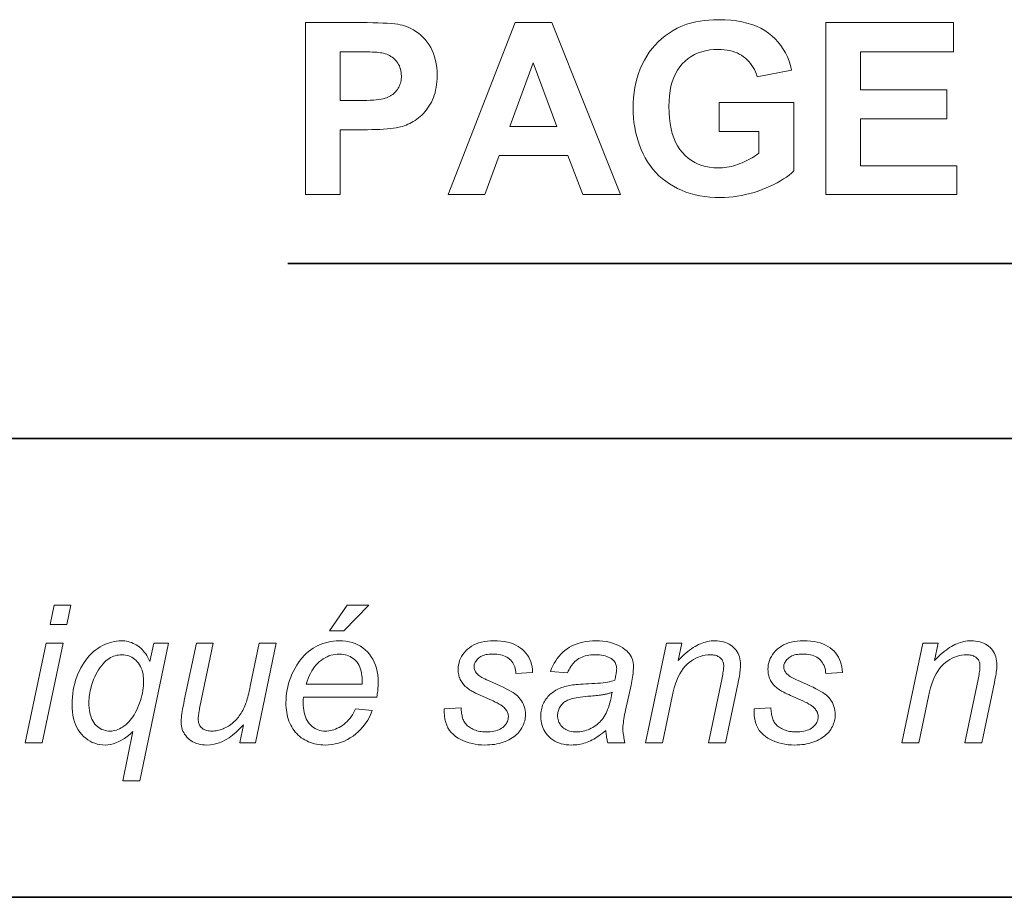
# Model space of a CAD drawing. Extents: x 10 to 410, y 10 to 287.
# Tile 13 of 20: x 368 to 382, y 10 to 23. Entities that reach past the tile are written whole.
import ezdxf

# ---------------------------------------------------------------- set-up
doc = ezdxf.new("R2010")
doc.units = 0

msp = doc.modelspace()

# ---------------------------------------------------------------- linework, layer by layer
at = {"color": 7, "lineweight": 35, "ltscale": 0.300776}
msp.add_line((371.883, 19.212), (383.914, 19.212), dxfattribs=at)
at = {"color": 7, "lineweight": 35}
for p, q in [((409.96, 16.669), (269.696, 16.669)), ((10, 10), (410, 10))]:
    msp.add_line(p, q, dxfattribs=at)
at = {"color": 7, "lineweight": 13}
for points in [[(372.137, 20.212), (372.137, 22.712), (372.947, 22.712), (373.036, 22.712), (373.119, 22.711), (373.195, 22.709), (373.264, 22.706), (373.327, 22.703), (373.384, 22.699), (373.435, 22.694), (373.479, 22.688), (373.516, 22.682), (373.547, 22.675), (373.59, 22.662), (373.631, 22.647), (373.67, 22.629), (373.708, 22.608), (373.745, 22.585), (373.78, 22.56), (373.814, 22.531), (373.846, 22.5), (373.878, 22.466), (373.907, 22.43), (373.935, 22.391), (373.959, 22.35), (373.981, 22.307), (374, 22.262), (374.016, 22.214), (374.029, 22.164), (374.039, 22.112), (374.046, 22.058), (374.051, 22.002), (374.052, 21.943), (374.051, 21.898), (374.049, 21.854), (374.045, 21.812), (374.039, 21.771), (374.031, 21.731), (374.022, 21.693), (374.011, 21.657), (373.999, 21.622), (373.985, 21.588), (373.969, 21.556), (373.952, 21.525), (373.933, 21.496), (373.914, 21.468), (373.895, 21.441), (373.874, 21.416), (373.852, 21.392), (373.83, 21.369), (373.806, 21.348), (373.782, 21.328), (373.756, 21.31), (373.731, 21.292), (373.705, 21.276), (373.679, 21.261), (373.653, 21.248), (373.627, 21.235), (373.6, 21.224), (373.574, 21.214), (373.548, 21.205), (373.521, 21.197), (373.495, 21.191), (373.457, 21.184), (373.416, 21.178), (373.372, 21.173), (373.324, 21.168), (373.273, 21.164), (373.219, 21.161), (373.162, 21.158), (373.102, 21.157), (373.038, 21.156), (372.971, 21.155), (372.642, 21.155), (372.642, 20.212)], [(376.721, 20.212), (376.172, 20.212), (375.954, 20.78), (374.954, 20.78), (374.748, 20.212), (374.213, 20.212), (375.186, 22.712), (375.72, 22.712)], [(378.152, 21.131), (378.152, 21.553), (379.24, 21.553), (379.24, 20.557), (379.207, 20.526), (379.171, 20.497), (379.132, 20.468), (379.09, 20.44), (379.046, 20.412), (378.998, 20.386), (378.948, 20.36), (378.895, 20.335), (378.839, 20.31), (378.78, 20.286), (378.72, 20.264), (378.66, 20.244), (378.599, 20.227), (378.538, 20.212), (378.477, 20.199), (378.416, 20.188), (378.355, 20.18), (378.294, 20.174), (378.232, 20.171), (378.171, 20.17), (378.093, 20.171), (378.018, 20.176), (377.944, 20.184), (377.873, 20.196), (377.803, 20.211), (377.736, 20.229), (377.671, 20.25), (377.607, 20.275), (377.546, 20.303), (377.487, 20.334), (377.43, 20.368), (377.376, 20.406), (377.325, 20.446), (377.277, 20.488), (377.231, 20.534), (377.189, 20.583), (377.15, 20.634), (377.113, 20.688), (377.079, 20.745), (377.048, 20.805), (377.021, 20.867), (376.996, 20.929), (376.974, 20.993), (376.955, 21.058), (376.938, 21.124), (376.925, 21.191), (376.915, 21.26), (376.908, 21.329), (376.903, 21.399), (376.902, 21.471), (376.903, 21.548), (376.908, 21.623), (376.917, 21.697), (376.928, 21.769), (376.943, 21.839), (376.961, 21.908), (376.982, 21.975), (377.007, 22.04), (377.034, 22.103), (377.066, 22.165), (377.1, 22.224), (377.137, 22.281), (377.177, 22.334), (377.221, 22.385), (377.267, 22.433), (377.317, 22.478), (377.369, 22.52), (377.425, 22.56), (377.483, 22.596), (377.545, 22.63), (377.594, 22.654), (377.646, 22.675), (377.7, 22.694), (377.756, 22.71), (377.815, 22.724), (377.876, 22.735), (377.939, 22.744), (378.005, 22.75), (378.073, 22.754), (378.143, 22.755), (378.234, 22.753), (378.321, 22.747), (378.404, 22.737), (378.483, 22.724), (378.558, 22.706), (378.629, 22.684), (378.695, 22.659), (378.758, 22.63), (378.816, 22.597), (378.871, 22.56), (378.921, 22.519), (378.968, 22.475), (379.011, 22.429), (379.05, 22.379), (379.086, 22.327), (379.117, 22.271), (379.146, 22.213), (379.17, 22.152), (379.191, 22.087), (379.207, 22.02), (378.706, 21.926), (378.695, 21.962), (378.681, 21.997), (378.666, 22.03), (378.649, 22.061), (378.63, 22.091), (378.609, 22.119), (378.586, 22.146), (378.562, 22.171), (378.536, 22.195), (378.507, 22.217), (378.477, 22.237), (378.446, 22.255), (378.413, 22.271), (378.379, 22.285), (378.343, 22.297), (378.306, 22.306), (378.268, 22.314), (378.228, 22.319), (378.186, 22.322), (378.143, 22.323), (378.078, 22.321), (378.016, 22.315), (377.957, 22.304), (377.9, 22.29), (377.846, 22.271), (377.795, 22.248), (377.747, 22.221), (377.701, 22.189), (377.658, 22.153), (377.617, 22.114), (377.58, 22.07), (377.547, 22.022), (377.518, 21.969), (377.492, 21.913), (377.471, 21.853), (377.453, 21.789), (377.44, 21.72), (377.43, 21.648), (377.424, 21.572), (377.422, 21.491), (377.424, 21.404), (377.43, 21.322), (377.44, 21.244), (377.454, 21.171), (377.471, 21.102), (377.493, 21.037), (377.519, 20.977), (377.549, 20.921), (377.582, 20.87), (377.62, 20.824), (377.661, 20.781), (377.704, 20.743), (377.749, 20.71), (377.798, 20.681), (377.848, 20.657), (377.901, 20.637), (377.957, 20.621), (378.015, 20.61), (378.075, 20.603), (378.138, 20.601), (378.17, 20.602), (378.202, 20.603), (378.233, 20.607), (378.265, 20.611), (378.297, 20.617), (378.329, 20.623), (378.361, 20.631), (378.392, 20.641), (378.424, 20.651), (378.456, 20.663), (378.488, 20.676), (378.518, 20.689), (378.548, 20.703), (378.577, 20.717), (378.604, 20.732), (378.631, 20.747), (378.657, 20.763), (378.682, 20.78), (378.707, 20.797), (378.73, 20.814), (378.73, 21.131)], [(379.705, 20.212), (379.705, 22.712), (381.559, 22.712), (381.559, 22.289), (380.21, 22.289), (380.21, 21.735), (381.465, 21.735), (381.465, 21.314), (380.21, 21.314), (380.21, 20.633), (381.607, 20.633), (381.607, 20.212)], [(372.642, 22.289), (372.642, 21.58), (372.918, 21.58), (372.976, 21.58), (373.03, 21.581), (373.079, 21.583), (373.125, 21.586), (373.167, 21.59), (373.205, 21.594), (373.239, 21.599), (373.269, 21.605), (373.295, 21.612), (373.317, 21.619), (373.337, 21.627), (373.356, 21.637), (373.374, 21.647), (373.391, 21.658), (373.407, 21.669), (373.422, 21.682), (373.437, 21.696), (373.45, 21.71), (373.463, 21.726), (373.475, 21.742), (373.486, 21.759), (373.496, 21.776), (373.504, 21.794), (373.512, 21.813), (373.518, 21.832), (373.523, 21.852), (373.527, 21.872), (373.53, 21.893), (373.532, 21.914), (373.532, 21.936), (373.531, 21.963), (373.529, 21.989), (373.525, 22.014), (373.519, 22.038), (373.512, 22.061), (373.503, 22.083), (373.493, 22.104), (373.481, 22.124), (373.467, 22.143), (373.452, 22.161), (373.435, 22.178), (373.418, 22.194), (373.4, 22.209), (373.381, 22.222), (373.361, 22.233), (373.34, 22.244), (373.319, 22.253), (373.296, 22.261), (373.273, 22.267), (373.249, 22.272), (373.229, 22.275), (373.206, 22.278), (373.178, 22.281), (373.148, 22.283), (373.113, 22.285), (373.075, 22.287), (373.033, 22.288), (372.988, 22.289), (372.939, 22.289), (372.886, 22.289)], [(375.792, 21.201), (375.447, 22.129), (375.11, 21.201)], [(368.424, 13.966), (368.482, 14.246), (368.728, 14.246), (368.669, 13.966)], [(372.489, 13.871), (372.746, 14.246), (373.057, 14.246), (372.694, 13.871)], [(368.064, 12.246), (368.366, 13.695), (368.613, 13.695), (368.311, 12.246)], [(369.63, 12.41), (369.588, 12.372), (369.546, 12.339), (369.504, 12.309), (369.463, 12.284), (369.423, 12.262), (369.382, 12.245), (369.342, 12.231), (369.303, 12.221), (369.263, 12.215), (369.225, 12.213), (369.185, 12.215), (369.146, 12.219), (369.109, 12.227), (369.073, 12.238), (369.038, 12.252), (369.005, 12.268), (368.973, 12.288), (368.942, 12.311), (368.912, 12.337), (368.884, 12.367), (368.857, 12.399), (368.833, 12.433), (368.813, 12.47), (368.794, 12.51), (368.779, 12.552), (368.767, 12.597), (368.757, 12.645), (368.75, 12.695), (368.746, 12.747), (368.744, 12.803), (368.745, 12.856), (368.749, 12.909), (368.754, 12.96), (368.761, 13.01), (368.771, 13.06), (368.782, 13.108), (368.796, 13.155), (368.812, 13.202), (368.83, 13.247), (368.85, 13.291), (368.872, 13.333), (368.895, 13.374), (368.919, 13.412), (368.944, 13.448), (368.97, 13.482), (368.998, 13.514), (369.027, 13.543), (369.057, 13.57), (369.088, 13.595), (369.12, 13.618), (369.153, 13.639), (369.186, 13.658), (369.22, 13.674), (369.253, 13.688), (369.287, 13.7), (369.321, 13.71), (369.355, 13.718), (369.39, 13.723), (369.424, 13.726), (369.459, 13.727), (369.485, 13.727), (369.511, 13.725), (369.536, 13.721), (369.561, 13.716), (369.586, 13.709), (369.609, 13.701), (369.633, 13.691), (369.656, 13.68), (369.678, 13.667), (369.7, 13.653), (369.721, 13.638), (369.742, 13.62), (369.761, 13.602), (369.78, 13.582), (369.798, 13.56), (369.815, 13.537), (369.831, 13.512), (369.847, 13.486), (369.862, 13.458), (369.875, 13.429), (369.931, 13.695), (370.144, 13.695), (369.727, 11.691), (369.48, 11.691)], [(371.237, 12.508), (371.185, 12.452), (371.132, 12.402), (371.079, 12.358), (371.026, 12.319), (370.973, 12.287), (370.92, 12.26), (370.866, 12.24), (370.812, 12.225), (370.758, 12.216), (370.703, 12.213), (370.671, 12.214), (370.639, 12.217), (370.609, 12.222), (370.58, 12.229), (370.552, 12.237), (370.525, 12.248), (370.5, 12.26), (370.476, 12.275), (370.454, 12.291), (370.433, 12.309), (370.413, 12.329), (370.396, 12.35), (370.38, 12.371), (370.367, 12.393), (370.355, 12.416), (370.346, 12.44), (370.339, 12.465), (370.334, 12.491), (370.331, 12.517), (370.33, 12.545), (370.33, 12.564), (370.331, 12.586), (370.334, 12.611), (370.337, 12.639), (370.341, 12.669), (370.346, 12.702), (370.352, 12.737), (370.359, 12.775), (370.367, 12.815), (370.376, 12.858), (370.551, 13.695), (370.798, 13.695), (370.604, 12.768), (370.599, 12.746), (370.595, 12.724), (370.591, 12.704), (370.588, 12.684), (370.585, 12.665), (370.583, 12.648), (370.581, 12.631), (370.58, 12.616), (370.58, 12.602), (370.579, 12.588), (370.58, 12.572), (370.581, 12.557), (370.584, 12.542), (370.587, 12.529), (370.592, 12.516), (370.597, 12.503), (370.604, 12.491), (370.611, 12.481), (370.62, 12.47), (370.629, 12.461), (370.64, 12.452), (370.651, 12.444), (370.663, 12.437), (370.676, 12.432), (370.691, 12.427), (370.706, 12.422), (370.722, 12.419), (370.739, 12.417), (370.757, 12.416), (370.776, 12.415), (370.796, 12.416), (370.817, 12.417), (370.838, 12.42), (370.858, 12.423), (370.878, 12.428), (370.898, 12.433), (370.919, 12.44), (370.939, 12.447), (370.958, 12.456), (370.978, 12.466), (370.998, 12.476), (371.017, 12.487), (371.035, 12.499), (371.053, 12.512), (371.07, 12.525), (371.087, 12.539), (371.103, 12.554), (371.119, 12.569), (371.134, 12.585), (371.149, 12.602), (371.163, 12.619), (371.176, 12.638), (371.189, 12.656), (371.202, 12.676), (371.214, 12.696), (371.225, 12.716), (371.236, 12.738), (371.246, 12.76), (371.256, 12.782), (371.266, 12.805), (371.272, 12.821), (371.278, 12.84), (371.284, 12.86), (371.291, 12.883), (371.298, 12.909), (371.305, 12.936), (371.312, 12.966), (371.32, 12.998), (371.327, 13.032), (371.335, 13.069), (371.466, 13.695), (371.713, 13.695), (371.41, 12.246), (371.182, 12.246)], [(372.866, 12.738), (373.106, 12.714), (373.094, 12.678), (373.08, 12.643), (373.063, 12.608), (373.043, 12.574), (373.02, 12.54), (372.995, 12.506), (372.967, 12.472), (372.937, 12.439), (372.904, 12.407), (372.868, 12.374), (372.83, 12.344), (372.79, 12.316), (372.75, 12.292), (372.707, 12.271), (372.664, 12.253), (372.619, 12.239), (372.572, 12.228), (372.524, 12.22), (372.475, 12.215), (372.424, 12.213), (372.392, 12.214), (372.36, 12.216), (372.33, 12.22), (372.299, 12.225), (372.269, 12.232), (372.24, 12.24), (372.211, 12.25), (372.183, 12.261), (372.156, 12.273), (372.128, 12.288), (372.102, 12.303), (372.077, 12.32), (372.054, 12.338), (372.031, 12.358), (372.01, 12.379), (371.99, 12.401), (371.972, 12.425), (371.954, 12.45), (371.938, 12.476), (371.924, 12.504), (371.91, 12.533), (371.898, 12.562), (371.888, 12.592), (371.879, 12.624), (371.871, 12.656), (371.865, 12.688), (371.86, 12.722), (371.856, 12.756), (371.854, 12.791), (371.854, 12.827), (371.855, 12.874), (371.858, 12.921), (371.863, 12.968), (371.871, 13.015), (371.881, 13.061), (371.893, 13.107), (371.907, 13.152), (371.924, 13.198), (371.942, 13.243), (371.963, 13.288), (371.986, 13.331), (372.01, 13.372), (372.035, 13.411), (372.062, 13.448), (372.089, 13.482), (372.118, 13.514), (372.149, 13.544), (372.181, 13.571), (372.214, 13.596), (372.248, 13.619), (372.283, 13.64), (372.319, 13.658), (372.355, 13.674), (372.392, 13.688), (372.43, 13.7), (372.468, 13.71), (372.506, 13.718), (372.546, 13.723), (372.585, 13.726), (372.626, 13.727), (372.676, 13.726), (372.725, 13.721), (372.772, 13.713), (372.816, 13.702), (372.859, 13.687), (372.899, 13.67), (372.937, 13.649), (372.974, 13.624), (373.008, 13.597), (373.04, 13.567), (373.069, 13.533), (373.095, 13.497), (373.119, 13.459), (373.139, 13.419), (373.156, 13.376), (373.17, 13.331), (373.181, 13.284), (373.188, 13.234), (373.193, 13.182), (373.195, 13.127), (373.194, 13.106), (373.194, 13.084), (373.193, 13.063), (373.191, 13.041), (373.19, 13.019), (373.188, 12.998), (373.185, 12.976), (373.182, 12.953), (373.179, 12.931), (373.175, 12.909), (372.109, 12.909), (372.108, 12.901), (372.107, 12.892), (372.106, 12.884), (372.105, 12.876), (372.105, 12.869), (372.104, 12.861), (372.104, 12.854), (372.103, 12.847), (372.103, 12.839), (372.103, 12.833), (372.104, 12.793), (372.107, 12.755), (372.112, 12.719), (372.118, 12.685), (372.127, 12.653), (372.137, 12.623), (372.149, 12.595), (372.163, 12.569), (372.179, 12.545), (372.197, 12.522), (372.216, 12.502), (372.236, 12.484), (372.256, 12.468), (372.278, 12.454), (372.3, 12.442), (372.324, 12.432), (372.348, 12.425), (372.373, 12.419), (372.399, 12.416), (372.425, 12.415), (372.45, 12.416), (372.476, 12.418), (372.501, 12.423), (372.526, 12.428), (372.551, 12.436), (372.576, 12.445), (372.601, 12.456), (372.626, 12.468), (372.65, 12.482), (372.675, 12.498), (372.699, 12.516), (372.722, 12.535), (372.744, 12.555), (372.764, 12.577), (372.784, 12.6), (372.802, 12.625), (372.82, 12.651), (372.836, 12.679), (372.852, 12.708)], [(374.155, 12.741), (374.402, 12.756), (374.402, 12.735), (374.403, 12.715), (374.405, 12.695), (374.407, 12.676), (374.41, 12.658), (374.414, 12.64), (374.418, 12.623), (374.423, 12.606), (374.428, 12.59), (374.435, 12.575), (374.442, 12.56), (374.45, 12.546), (374.459, 12.532), (374.47, 12.519), (374.481, 12.506), (374.494, 12.494), (374.508, 12.483), (374.522, 12.472), (374.538, 12.462), (374.555, 12.452), (374.573, 12.443), (374.592, 12.435), (374.611, 12.428), (374.63, 12.421), (374.651, 12.416), (374.672, 12.412), (374.693, 12.408), (374.715, 12.406), (374.738, 12.405), (374.761, 12.404), (374.793, 12.405), (374.823, 12.407), (374.852, 12.41), (374.879, 12.415), (374.904, 12.421), (374.928, 12.428), (374.95, 12.436), (374.97, 12.446), (374.989, 12.457), (375.006, 12.47), (375.022, 12.483), (375.036, 12.497), (375.048, 12.511), (375.059, 12.526), (375.068, 12.541), (375.075, 12.557), (375.081, 12.573), (375.085, 12.589), (375.087, 12.606), (375.088, 12.624), (375.088, 12.637), (375.086, 12.649), (375.084, 12.662), (375.08, 12.674), (375.076, 12.686), (375.07, 12.698), (375.064, 12.71), (375.057, 12.722), (375.048, 12.734), (375.039, 12.745), (375.027, 12.757), (375.013, 12.769), (374.996, 12.782), (374.975, 12.795), (374.952, 12.809), (374.926, 12.824), (374.897, 12.838), (374.865, 12.854), (374.831, 12.87), (374.793, 12.886), (374.755, 12.903), (374.72, 12.918), (374.688, 12.932), (374.659, 12.946), (374.632, 12.958), (374.609, 12.969), (374.588, 12.979), (374.57, 12.989), (374.555, 12.997), (374.542, 13.004), (374.525, 13.016), (374.508, 13.028), (374.492, 13.04), (374.477, 13.052), (374.462, 13.065), (374.449, 13.079), (374.437, 13.092), (374.425, 13.107), (374.414, 13.121), (374.405, 13.136), (374.396, 13.151), (374.388, 13.167), (374.381, 13.184), (374.375, 13.2), (374.37, 13.217), (374.366, 13.235), (374.362, 13.253), (374.36, 13.272), (374.359, 13.291), (374.358, 13.31), (374.36, 13.344), (374.364, 13.377), (374.371, 13.409), (374.38, 13.44), (374.392, 13.47), (374.407, 13.499), (374.425, 13.527), (374.446, 13.554), (374.469, 13.58), (374.495, 13.605), (374.523, 13.628), (374.554, 13.649), (374.586, 13.667), (374.621, 13.683), (374.658, 13.697), (374.698, 13.708), (374.739, 13.716), (374.783, 13.723), (374.829, 13.726), (374.877, 13.727), (374.93, 13.726), (374.981, 13.722), (375.029, 13.716), (375.074, 13.707), (375.117, 13.696), (375.157, 13.682), (375.195, 13.666), (375.23, 13.647), (375.262, 13.625), (375.292, 13.601), (375.319, 13.575), (375.344, 13.548), (375.365, 13.518), (375.384, 13.488), (375.4, 13.455), (375.414, 13.421), (375.424, 13.386), (375.432, 13.348), (375.438, 13.31), (375.44, 13.269), (375.199, 13.253), (375.197, 13.278), (375.193, 13.303), (375.188, 13.326), (375.181, 13.349), (375.173, 13.37), (375.163, 13.39), (375.151, 13.409), (375.138, 13.427), (375.123, 13.444), (375.106, 13.46), (375.088, 13.475), (375.068, 13.488), (375.047, 13.499), (375.024, 13.509), (375, 13.517), (374.975, 13.524), (374.948, 13.53), (374.92, 13.533), (374.89, 13.536), (374.859, 13.536), (374.834, 13.536), (374.81, 13.534), (374.787, 13.531), (374.766, 13.527), (374.745, 13.522), (374.726, 13.515), (374.707, 13.508), (374.69, 13.499), (374.675, 13.489), (374.66, 13.478), (374.646, 13.466), (374.634, 13.454), (374.624, 13.442), (374.614, 13.429), (374.607, 13.417), (374.6, 13.404), (374.595, 13.391), (374.592, 13.378), (374.59, 13.365), (374.589, 13.351), (374.589, 13.337), (374.591, 13.324), (374.594, 13.312), (374.599, 13.299), (374.604, 13.287), (374.611, 13.275), (374.619, 13.263), (374.628, 13.252), (374.639, 13.241), (374.65, 13.231), (374.66, 13.223), (374.672, 13.215), (374.686, 13.206), (374.704, 13.196), (374.724, 13.186), (374.746, 13.175), (374.771, 13.163), (374.799, 13.15), (374.829, 13.136), (374.862, 13.122), (374.916, 13.098), (374.967, 13.075), (375.013, 13.053), (375.055, 13.032), (375.093, 13.012), (375.127, 12.993), (375.156, 12.975), (375.181, 12.958), (375.202, 12.943), (375.219, 12.928), (375.241, 12.905), (375.261, 12.881), (375.279, 12.856), (375.294, 12.83), (375.307, 12.803), (375.318, 12.774), (375.326, 12.745), (375.332, 12.715), (375.335, 12.684), (375.336, 12.652), (375.336, 12.631), (375.334, 12.61), (375.331, 12.588), (375.326, 12.567), (375.32, 12.546), (375.313, 12.525), (375.304, 12.504), (375.294, 12.483), (375.283, 12.462), (375.27, 12.441), (375.256, 12.421), (375.241, 12.401), (375.224, 12.383), (375.206, 12.365), (375.187, 12.348), (375.166, 12.332), (375.144, 12.316), (375.12, 12.302), (375.095, 12.288), (375.068, 12.275), (375.041, 12.263), (375.012, 12.253), (374.983, 12.244), (374.952, 12.236), (374.921, 12.229), (374.888, 12.223), (374.855, 12.219), (374.82, 12.216), (374.785, 12.214), (374.748, 12.213), (374.699, 12.214), (374.651, 12.218), (374.605, 12.224), (374.56, 12.233), (374.516, 12.244), (374.474, 12.258), (374.434, 12.274), (374.395, 12.293), (374.357, 12.314), (374.321, 12.337), (374.288, 12.364), (374.258, 12.393), (374.233, 12.426), (374.21, 12.462), (374.192, 12.5), (374.177, 12.542), (374.166, 12.587), (374.159, 12.635), (374.155, 12.687)], [(376.506, 12.426), (376.48, 12.404), (376.455, 12.384), (376.43, 12.365), (376.405, 12.347), (376.38, 12.33), (376.355, 12.315), (376.331, 12.3), (376.307, 12.287), (376.283, 12.275), (376.259, 12.264), (376.235, 12.255), (376.211, 12.246), (376.186, 12.238), (376.161, 12.232), (376.136, 12.226), (376.11, 12.221), (376.085, 12.218), (376.058, 12.215), (376.032, 12.214), (376.005, 12.213), (375.966, 12.214), (375.928, 12.218), (375.892, 12.224), (375.857, 12.232), (375.824, 12.243), (375.792, 12.256), (375.762, 12.271), (375.734, 12.289), (375.707, 12.309), (375.682, 12.331), (375.658, 12.355), (375.637, 12.381), (375.619, 12.408), (375.603, 12.436), (375.59, 12.466), (375.578, 12.497), (375.57, 12.529), (375.564, 12.562), (375.56, 12.597), (375.559, 12.633), (375.559, 12.657), (375.561, 12.681), (375.564, 12.704), (375.568, 12.726), (375.573, 12.748), (375.579, 12.769), (375.586, 12.79), (375.594, 12.81), (375.604, 12.829), (375.614, 12.848), (375.625, 12.867), (375.638, 12.884), (375.65, 12.901), (375.664, 12.917), (375.678, 12.932), (375.693, 12.947), (375.709, 12.961), (375.726, 12.974), (375.743, 12.987), (375.761, 12.998), (375.779, 13.009), (375.799, 13.02), (375.819, 13.029), (375.84, 13.038), (375.862, 13.047), (375.885, 13.055), (375.909, 13.062), (375.933, 13.068), (375.958, 13.074), (375.984, 13.079), (376.003, 13.083), (376.024, 13.086), (376.048, 13.089), (376.075, 13.091), (376.105, 13.094), (376.138, 13.097), (376.174, 13.099), (376.213, 13.101), (376.255, 13.103), (376.3, 13.105), (376.345, 13.108), (376.388, 13.11), (376.428, 13.114), (376.465, 13.118), (376.5, 13.122), (376.532, 13.128), (376.561, 13.133), (376.588, 13.14), (376.612, 13.147), (376.634, 13.155), (376.639, 13.174), (376.644, 13.194), (376.648, 13.212), (376.652, 13.23), (376.655, 13.247), (376.658, 13.263), (376.66, 13.279), (376.661, 13.294), (376.662, 13.309), (376.663, 13.322), (376.662, 13.339), (376.66, 13.355), (376.657, 13.371), (376.652, 13.385), (376.647, 13.399), (376.64, 13.412), (376.632, 13.425), (376.622, 13.436), (376.612, 13.447), (376.6, 13.457), (376.582, 13.47), (376.562, 13.482), (376.541, 13.492), (376.518, 13.501), (376.494, 13.509), (376.468, 13.515), (376.441, 13.519), (376.412, 13.523), (376.381, 13.525), (376.349, 13.526), (376.318, 13.525), (376.289, 13.523), (376.26, 13.519), (376.233, 13.515), (376.207, 13.508), (376.182, 13.501), (376.159, 13.492), (376.136, 13.481), (376.115, 13.47), (376.094, 13.457), (376.075, 13.442), (376.057, 13.427), (376.04, 13.41), (376.024, 13.392), (376.009, 13.373), (375.995, 13.353), (375.982, 13.332), (375.971, 13.309), (375.96, 13.286), (375.95, 13.261), (375.701, 13.283), (375.717, 13.325), (375.735, 13.365), (375.755, 13.403), (375.776, 13.439), (375.799, 13.473), (375.825, 13.505), (375.851, 13.535), (375.88, 13.563), (375.911, 13.589), (375.943, 13.613), (375.977, 13.635), (376.013, 13.654), (376.05, 13.671), (376.089, 13.686), (376.13, 13.699), (376.173, 13.709), (376.217, 13.717), (376.264, 13.723), (376.311, 13.726), (376.361, 13.727), (376.414, 13.726), (376.464, 13.722), (376.512, 13.716), (376.558, 13.707), (376.602, 13.695), (376.643, 13.681), (376.682, 13.665), (376.719, 13.645), (376.754, 13.624), (376.787, 13.599), (376.809, 13.58), (376.83, 13.559), (376.848, 13.537), (376.863, 13.514), (376.877, 13.489), (376.888, 13.464), (376.896, 13.437), (376.902, 13.41), (376.906, 13.381), (376.907, 13.351), (376.906, 13.327), (376.905, 13.303), (376.904, 13.278), (376.901, 13.252), (376.898, 13.226), (376.894, 13.199), (376.89, 13.171), (376.885, 13.142), (376.879, 13.112), (376.873, 13.082), (376.792, 12.722), (376.785, 12.688), (376.778, 12.656), (376.773, 12.625), (376.768, 12.595), (376.763, 12.566), (376.76, 12.539), (376.757, 12.513), (376.755, 12.488), (376.754, 12.465), (376.754, 12.442), (376.754, 12.428), (376.755, 12.413), (376.757, 12.396), (376.759, 12.378), (376.761, 12.359), (376.765, 12.339), (376.769, 12.317), (376.773, 12.295), (376.778, 12.271), (376.784, 12.246), (376.534, 12.246), (376.53, 12.26), (376.527, 12.276), (376.523, 12.292), (376.52, 12.309), (376.517, 12.326), (376.514, 12.345), (376.512, 12.364), (376.509, 12.384), (376.507, 12.405)], [(377.083, 12.246), (377.386, 13.695), (377.609, 13.695), (377.556, 13.442), (377.585, 13.471), (377.614, 13.499), (377.642, 13.524), (377.67, 13.548), (377.697, 13.571), (377.724, 13.592), (377.751, 13.611), (377.777, 13.629), (377.803, 13.645), (377.829, 13.659), (377.854, 13.672), (377.88, 13.684), (377.906, 13.694), (377.931, 13.703), (377.957, 13.71), (377.983, 13.717), (378.009, 13.721), (378.035, 13.725), (378.062, 13.727), (378.088, 13.727), (378.123, 13.727), (378.156, 13.724), (378.187, 13.719), (378.217, 13.712), (378.245, 13.704), (378.272, 13.693), (378.297, 13.681), (378.321, 13.666), (378.344, 13.65), (378.364, 13.632), (378.383, 13.612), (378.401, 13.591), (378.416, 13.569), (378.429, 13.545), (378.44, 13.52), (378.449, 13.494), (378.456, 13.467), (378.461, 13.438), (378.464, 13.408), (378.465, 13.377), (378.464, 13.36), (378.463, 13.341), (378.461, 13.32), (378.459, 13.298), (378.456, 13.273), (378.452, 13.247), (378.447, 13.219), (378.442, 13.189), (378.436, 13.157), (378.429, 13.123), (378.245, 12.246), (377.998, 12.246), (378.19, 13.164), (378.196, 13.19), (378.201, 13.215), (378.205, 13.238), (378.209, 13.26), (378.212, 13.28), (378.215, 13.299), (378.217, 13.317), (378.218, 13.333), (378.219, 13.348), (378.219, 13.362), (378.219, 13.376), (378.217, 13.39), (378.215, 13.403), (378.211, 13.415), (378.207, 13.427), (378.201, 13.439), (378.195, 13.45), (378.187, 13.46), (378.179, 13.47), (378.169, 13.479), (378.159, 13.488), (378.148, 13.495), (378.135, 13.502), (378.122, 13.508), (378.108, 13.513), (378.094, 13.517), (378.078, 13.52), (378.061, 13.522), (378.044, 13.524), (378.025, 13.524), (377.988, 13.523), (377.951, 13.519), (377.915, 13.512), (377.88, 13.502), (377.846, 13.49), (377.813, 13.475), (377.78, 13.457), (377.749, 13.437), (377.718, 13.414), (377.688, 13.388), (377.659, 13.359), (377.632, 13.325), (377.606, 13.288), (377.582, 13.247), (377.559, 13.203), (377.538, 13.154), (377.519, 13.101), (377.501, 13.045), (377.485, 12.984), (377.47, 12.92), (377.33, 12.246)], [(378.66, 12.741), (378.907, 12.756), (378.907, 12.735), (378.908, 12.715), (378.91, 12.695), (378.912, 12.676), (378.915, 12.658), (378.918, 12.64), (378.923, 12.623), (378.928, 12.606), (378.933, 12.59), (378.939, 12.575), (378.947, 12.56), (378.955, 12.546), (378.964, 12.532), (378.974, 12.519), (378.986, 12.506), (378.999, 12.494), (379.012, 12.483), (379.027, 12.472), (379.043, 12.462), (379.06, 12.452), (379.078, 12.443), (379.097, 12.435), (379.116, 12.428), (379.135, 12.421), (379.156, 12.416), (379.176, 12.412), (379.198, 12.408), (379.22, 12.406), (379.242, 12.405), (379.266, 12.404), (379.297, 12.405), (379.328, 12.407), (379.356, 12.41), (379.383, 12.415), (379.409, 12.421), (379.432, 12.428), (379.455, 12.436), (379.475, 12.446), (379.494, 12.457), (379.511, 12.47), (379.527, 12.483), (379.541, 12.497), (379.553, 12.511), (379.563, 12.526), (379.572, 12.541), (379.58, 12.557), (379.586, 12.573), (379.59, 12.589), (379.592, 12.606), (379.593, 12.624), (379.592, 12.637), (379.591, 12.649), (379.589, 12.662), (379.585, 12.674), (379.581, 12.686), (379.575, 12.698), (379.569, 12.71), (379.561, 12.722), (379.553, 12.734), (379.544, 12.745), (379.532, 12.757), (379.518, 12.769), (379.5, 12.782), (379.48, 12.795), (379.457, 12.809), (379.431, 12.824), (379.402, 12.838), (379.37, 12.854), (379.335, 12.87), (379.298, 12.886), (379.26, 12.903), (379.225, 12.918), (379.193, 12.932), (379.164, 12.946), (379.137, 12.958), (379.113, 12.969), (379.093, 12.979), (379.075, 12.989), (379.06, 12.997), (379.047, 13.004), (379.029, 13.016), (379.012, 13.028), (378.996, 13.04), (378.981, 13.052), (378.967, 13.065), (378.954, 13.079), (378.941, 13.092), (378.93, 13.107), (378.919, 13.121), (378.909, 13.136), (378.901, 13.151), (378.893, 13.167), (378.886, 13.184), (378.88, 13.2), (378.875, 13.217), (378.87, 13.235), (378.867, 13.253), (378.865, 13.272), (378.864, 13.291), (378.863, 13.31), (378.864, 13.344), (378.868, 13.377), (378.875, 13.409), (378.885, 13.44), (378.897, 13.47), (378.912, 13.499), (378.93, 13.527), (378.95, 13.554), (378.974, 13.58), (378.999, 13.605), (379.028, 13.628), (379.058, 13.649), (379.091, 13.667), (379.126, 13.683), (379.163, 13.697), (379.202, 13.708), (379.244, 13.716), (379.288, 13.723), (379.333, 13.726), (379.381, 13.727), (379.435, 13.726), (379.485, 13.722), (379.533, 13.716), (379.579, 13.707), (379.622, 13.696), (379.662, 13.682), (379.7, 13.666), (379.735, 13.647), (379.767, 13.625), (379.797, 13.601), (379.824, 13.575), (379.848, 13.548), (379.87, 13.518), (379.889, 13.488), (379.905, 13.455), (379.919, 13.421), (379.929, 13.386), (379.937, 13.348), (379.942, 13.31), (379.945, 13.269), (379.703, 13.253), (379.702, 13.278), (379.698, 13.303), (379.693, 13.326), (379.686, 13.349), (379.678, 13.37), (379.667, 13.39), (379.656, 13.409), (379.642, 13.427), (379.627, 13.444), (379.611, 13.46), (379.592, 13.475), (379.573, 13.488), (379.552, 13.499), (379.529, 13.509), (379.505, 13.517), (379.48, 13.524), (379.453, 13.53), (379.425, 13.533), (379.395, 13.536), (379.364, 13.536), (379.339, 13.536), (379.315, 13.534), (379.292, 13.531), (379.27, 13.527), (379.25, 13.522), (379.23, 13.515), (379.212, 13.508), (379.195, 13.499), (379.179, 13.489), (379.165, 13.478), (379.151, 13.466), (379.139, 13.454), (379.128, 13.442), (379.119, 13.429), (379.111, 13.417), (379.105, 13.404), (379.1, 13.391), (379.096, 13.378), (379.094, 13.365), (379.094, 13.351), (379.094, 13.337), (379.096, 13.324), (379.099, 13.312), (379.103, 13.299), (379.109, 13.287), (379.116, 13.275), (379.124, 13.263), (379.133, 13.252), (379.143, 13.241), (379.155, 13.231), (379.164, 13.223), (379.177, 13.215), (379.191, 13.206), (379.208, 13.196), (379.228, 13.186), (379.251, 13.175), (379.276, 13.163), (379.303, 13.15), (379.334, 13.136), (379.366, 13.122), (379.421, 13.098), (379.472, 13.075), (379.518, 13.053), (379.56, 13.032), (379.598, 13.012), (379.631, 12.993), (379.661, 12.975), (379.686, 12.958), (379.707, 12.943), (379.724, 12.928), (379.746, 12.905), (379.766, 12.881), (379.784, 12.856), (379.799, 12.83), (379.812, 12.803), (379.822, 12.774), (379.831, 12.745), (379.837, 12.715), (379.84, 12.684), (379.841, 12.652), (379.841, 12.631), (379.839, 12.61), (379.835, 12.588), (379.831, 12.567), (379.825, 12.546), (379.817, 12.525), (379.809, 12.504), (379.799, 12.483), (379.788, 12.462), (379.775, 12.441), (379.761, 12.421), (379.746, 12.401), (379.729, 12.383), (379.711, 12.365), (379.691, 12.348), (379.671, 12.332), (379.648, 12.316), (379.625, 12.302), (379.6, 12.288), (379.573, 12.275), (379.546, 12.263), (379.517, 12.253), (379.487, 12.244), (379.457, 12.236), (379.425, 12.229), (379.393, 12.223), (379.359, 12.219), (379.325, 12.216), (379.29, 12.214), (379.253, 12.213), (379.204, 12.214), (379.156, 12.218), (379.109, 12.224), (379.064, 12.233), (379.021, 12.244), (378.979, 12.258), (378.939, 12.274), (378.9, 12.293), (378.862, 12.314), (378.826, 12.337), (378.793, 12.364), (378.763, 12.393), (378.737, 12.426), (378.715, 12.462), (378.697, 12.5), (378.682, 12.542), (378.671, 12.587), (378.663, 12.635), (378.66, 12.687)], [(380.81, 12.246), (381.113, 13.695), (381.336, 13.695), (381.283, 13.442), (381.312, 13.471), (381.341, 13.499), (381.369, 13.524), (381.397, 13.548), (381.424, 13.571), (381.452, 13.592), (381.478, 13.611), (381.505, 13.629), (381.531, 13.645), (381.556, 13.659), (381.582, 13.672), (381.607, 13.684), (381.633, 13.694), (381.658, 13.703), (381.684, 13.71), (381.71, 13.717), (381.736, 13.721), (381.763, 13.725), (381.789, 13.727), (381.815, 13.727), (381.85, 13.727), (381.883, 13.724), (381.914, 13.719), (381.944, 13.712), (381.972, 13.704), (381.999, 13.693), (382.025, 13.681), (382.048, 13.666), (382.071, 13.65), (382.092, 13.632), (382.111, 13.612), (382.128, 13.591), (382.143, 13.569), (382.156, 13.545), (382.167, 13.52), (382.176, 13.494), (382.183, 13.467), (382.188, 13.438), (382.191, 13.408), (382.192, 13.377), (382.191, 13.36), (382.19, 13.341), (382.189, 13.32), (382.186, 13.298), (382.183, 13.273), (382.179, 13.247), (382.174, 13.219), (382.169, 13.189), (382.163, 13.157), (382.156, 13.123), (381.972, 12.246), (381.725, 12.246), (381.918, 13.164), (381.923, 13.19), (381.928, 13.215), (381.932, 13.238), (381.936, 13.26), (381.939, 13.28), (381.942, 13.299), (381.944, 13.317), (381.945, 13.333), (381.946, 13.348), (381.946, 13.362), (381.946, 13.376), (381.944, 13.39), (381.942, 13.403), (381.938, 13.415), (381.934, 13.427), (381.928, 13.439), (381.922, 13.45), (381.914, 13.46), (381.906, 13.47), (381.896, 13.479), (381.886, 13.488), (381.875, 13.495), (381.863, 13.502), (381.85, 13.508), (381.836, 13.513), (381.821, 13.517), (381.805, 13.52), (381.788, 13.522), (381.771, 13.524), (381.753, 13.524), (381.715, 13.523), (381.678, 13.519), (381.643, 13.512), (381.607, 13.502), (381.573, 13.49), (381.54, 13.475), (381.507, 13.457), (381.476, 13.437), (381.445, 13.414), (381.415, 13.388), (381.386, 13.359), (381.359, 13.325), (381.333, 13.288), (381.309, 13.247), (381.286, 13.203), (381.266, 13.154), (381.246, 13.101), (381.228, 13.045), (381.212, 12.984), (381.197, 12.92), (381.057, 12.246)], [(368.989, 12.835), (368.989, 12.794), (368.992, 12.754), (368.997, 12.717), (369.003, 12.682), (369.011, 12.649), (369.02, 12.618), (369.032, 12.59), (369.045, 12.564), (369.06, 12.54), (369.077, 12.518), (369.095, 12.499), (369.114, 12.481), (369.134, 12.466), (369.155, 12.452), (369.177, 12.441), (369.199, 12.432), (369.223, 12.424), (369.247, 12.419), (369.272, 12.416), (369.298, 12.415), (369.321, 12.416), (369.343, 12.419), (369.366, 12.423), (369.388, 12.43), (369.411, 12.438), (369.433, 12.448), (369.456, 12.461), (369.479, 12.474), (369.501, 12.49), (369.524, 12.508), (369.546, 12.527), (369.568, 12.549), (369.589, 12.572), (369.609, 12.597), (369.628, 12.624), (369.646, 12.653), (369.663, 12.683), (369.68, 12.716), (369.696, 12.75), (369.711, 12.786), (369.725, 12.823), (369.737, 12.86), (369.748, 12.896), (369.758, 12.933), (369.766, 12.969), (369.772, 13.004), (369.777, 13.04), (369.781, 13.075), (369.783, 13.11), (369.784, 13.145), (369.783, 13.18), (369.78, 13.213), (369.776, 13.244), (369.769, 13.275), (369.761, 13.303), (369.751, 13.33), (369.739, 13.356), (369.725, 13.38), (369.71, 13.402), (369.693, 13.423), (369.674, 13.442), (369.654, 13.46), (369.634, 13.475), (369.613, 13.488), (369.591, 13.499), (369.568, 13.508), (369.544, 13.515), (369.52, 13.52), (369.495, 13.523), (369.469, 13.524), (369.443, 13.523), (369.418, 13.521), (369.394, 13.517), (369.37, 13.511), (369.347, 13.503), (369.325, 13.494), (369.303, 13.483), (369.282, 13.47), (369.262, 13.456), (369.242, 13.44), (369.217, 13.417), (369.194, 13.392), (369.171, 13.365), (369.15, 13.337), (369.129, 13.306), (369.11, 13.274), (369.091, 13.239), (369.074, 13.203), (369.058, 13.165), (369.043, 13.124), (369.033, 13.093), (369.023, 13.062), (369.015, 13.032), (369.008, 13.002), (369.002, 12.973), (368.997, 12.944), (368.993, 12.916), (368.991, 12.889), (368.989, 12.862)], [(372.148, 13.097), (372.961, 13.097), (372.962, 13.105), (372.962, 13.112), (372.962, 13.118), (372.962, 13.124), (372.962, 13.13), (372.962, 13.135), (372.963, 13.14), (372.963, 13.144), (372.963, 13.148), (372.963, 13.152), (372.962, 13.188), (372.959, 13.223), (372.954, 13.255), (372.948, 13.286), (372.939, 13.316), (372.929, 13.343), (372.917, 13.369), (372.903, 13.393), (372.888, 13.416), (372.87, 13.436), (372.851, 13.455), (372.831, 13.472), (372.809, 13.487), (372.787, 13.5), (372.764, 13.51), (372.739, 13.519), (372.714, 13.526), (372.687, 13.531), (372.66, 13.534), (372.631, 13.535), (372.6, 13.534), (372.569, 13.531), (372.539, 13.525), (372.509, 13.518), (372.48, 13.508), (372.451, 13.496), (372.423, 13.482), (372.396, 13.465), (372.369, 13.447), (372.343, 13.426), (372.317, 13.403), (372.293, 13.378), (372.27, 13.351), (372.249, 13.321), (372.229, 13.289), (372.21, 13.255), (372.193, 13.219), (372.176, 13.181), (372.162, 13.14)], [(376.597, 12.98), (376.587, 12.976), (376.576, 12.972), (376.565, 12.968), (376.554, 12.965), (376.543, 12.962), (376.532, 12.959), (376.521, 12.956), (376.509, 12.953), (376.498, 12.951), (376.486, 12.949), (376.473, 12.946), (376.459, 12.944), (376.443, 12.942), (376.426, 12.94), (376.407, 12.937), (376.386, 12.935), (376.364, 12.933), (376.34, 12.93), (376.314, 12.928), (376.287, 12.925), (376.245, 12.921), (376.206, 12.917), (376.169, 12.913), (376.135, 12.908), (376.104, 12.904), (376.074, 12.899), (376.048, 12.894), (376.024, 12.888), (376.002, 12.883), (375.983, 12.877), (375.966, 12.871), (375.949, 12.864), (375.934, 12.856), (375.919, 12.848), (375.905, 12.839), (375.892, 12.829), (375.88, 12.819), (375.869, 12.808), (375.859, 12.796), (375.849, 12.783), (375.841, 12.77), (375.833, 12.757), (375.826, 12.744), (375.821, 12.73), (375.816, 12.716), (375.812, 12.702), (375.808, 12.687), (375.806, 12.672), (375.805, 12.657), (375.804, 12.642), (375.805, 12.621), (375.807, 12.602), (375.811, 12.583), (375.816, 12.564), (375.822, 12.547), (375.83, 12.53), (375.839, 12.514), (375.85, 12.499), (375.862, 12.485), (375.876, 12.471), (375.891, 12.458), (375.907, 12.447), (375.924, 12.437), (375.943, 12.428), (375.963, 12.421), (375.984, 12.415), (376.006, 12.41), (376.029, 12.407), (376.054, 12.405), (376.08, 12.404), (376.104, 12.405), (376.129, 12.407), (376.153, 12.41), (376.177, 12.415), (376.2, 12.42), (376.224, 12.427), (376.247, 12.436), (376.27, 12.446), (376.293, 12.457), (376.316, 12.469), (376.338, 12.482), (376.359, 12.497), (376.38, 12.512), (376.399, 12.529), (376.417, 12.547), (376.435, 12.565), (376.451, 12.585), (376.467, 12.605), (376.481, 12.627), (376.495, 12.65), (376.508, 12.674), (376.52, 12.7), (376.531, 12.728), (376.543, 12.758), (376.553, 12.79), (376.563, 12.824), (376.572, 12.86), (376.581, 12.898), (376.589, 12.938)]]:
    msp.add_lwpolyline(points, close=True, dxfattribs=at)

doc.saveas('drawing.dxf')
